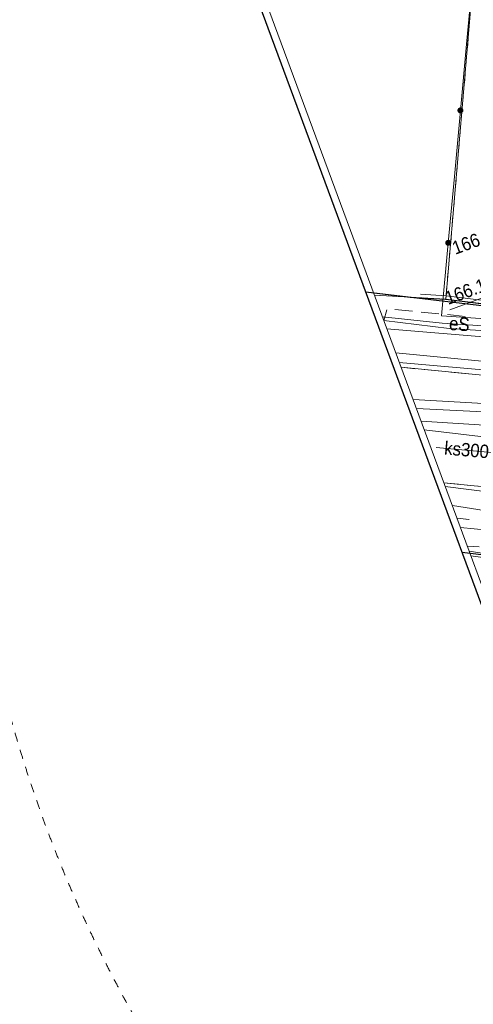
# Model space of a CAD drawing. Header units: millimetres. Extents: x -1155795 to 240441, y -422828 to 463730.
# Tile 4 of 66: x -105900 to -80306, y -51455 to 4069. Entities that reach past the tile are written whole.
import ezdxf
from ezdxf.xclip import XClip

# ---------------------------------------------------------------- set-up
doc = ezdxf.new("R2010")
doc.units = ezdxf.units.MM
doc.header["$MEASUREMENT"] = 0
doc.header["$XCLIPFRAME"] = 0
doc.linetypes.add('Dashed 1_500', pattern=[1000, 500, -500])
doc.layers.add('00 PZT MAPA', color=7, linetype='Continuous')
doc.layers.add('Sycow_7_203-punkt graniczny', color=7, linetype='Continuous')
for name, color, linetype, lineweight in [('0_Nr_pióra__27', 7, 'Continuous', 25), ('Nowe_0_Nr_pióra__27', 7, 'Continuous', 25), ('Sycow_7_218-kontur użytku gruntowego_Nr_pióra__3', 3, 'Continuous', 18), ('Sycow_7_219-działka ewidencyjna_Nr_pióra__7', 7, 'Continuous', 18), ('Sycow_7_@Wywiad_Nr_pióra__30', 30, 'Continuous', 18), ('Sycow_7_chodnik (powierzchnia)_Nr_pióra__7', 7, 'Continuous', 18), ('Sycow_7_krawężnik (linia)_Nr_pióra__7', 7, 'Continuous', 18), ('Sycow_7_ogrodzenie trwałe (linia)_Nr_pióra__7', 7, 'Continuous', 18), ('Sycow_7_Oś ulicy_Nr_pióra__5', 5, 'Continuous', 18), ('Sycow_7_przewód elektroenergetyczny (linia)-Atr1_Nr_pióra__1', 1, 'Continuous', 18), ('Sycow_7_przewód elektroenergetyczny (linia)_Nr_pióra__1', 1, 'Continuous', 18), ('Sycow_7_przewód gazowy (linia)_Nr_pióra__40', 40, 'Continuous', 18), ('Sycow_7_przewód kanalizacyjny (linia)-Atr1_Nr_pióra__34', 34, 'Continuous', 18), ('Sycow_7_przewód kanalizacyjny (linia)_Nr_pióra__34', 34, 'Continuous', 18), ('Sycow_7_przewód telekomunikacyjny (linia)_Nr_pióra__30', 30, 'Continuous', 18), ('Sycow_7_przewód wodociągowy (linia)_Nr_pióra__5', 5, 'Continuous', 18), ('Sycow_7_punkt o określonej wysokości (sieć kanalizacyjna)-Atr2_Nr_pióra__34', 34, 'Continuous', 18), ('Sycow_7_punkt o określonej wysokości (sieć kanalizacyjna)-Atr2_Nr_pióra__7', 7, 'Continuous', 18), ('Sycow_7_punkt wysokościowy sztuczny-Atr2_Nr_pióra__7', 7, 'Continuous', 18), ('Sycow_7_Warstwa 3_Nr_pióra__7', 7, 'Continuous', 18)]:
    doc.layers.add(name, color=color, linetype=linetype, lineweight=lineweight)
doc.layers.add('0_Nr_pióra__99', color=7, linetype='Continuous', lineweight=0, true_color=0xaad2ff)
doc.layers.add('Sycow_7_PZT_RT - Linia rozgraniczająca_Nr_pióra__252', color=7, linetype='Continuous', lineweight=18, true_color=0x929292)
doc.styles.add('STYL_AUTOMATYCZNY_5', font='txt', dxfattribs={"width": 0.9})
doc.linetypes.add('nieprzekraczalna linia zabudowy', pattern='A,0,[3,-2. PZT (5)1.Shx,S=39.68254,R=0,X=0,Y=0.425],-5000,0', length=5000)

# ---------------------------------------------------------------- blocks, each defined once
blk = doc.blocks.new('Rysunek_1_7', base_point=(14567, -19307))
at = {"layer": 'Sycow_7_203-punkt graniczny', "linetype": 'Continuous', "lineweight": 0, "true_color": 0x000000}
blk.add_hatch(color=178, dxfattribs=at).paths.add_polyline_path([(-81817, -11677, 1), (-81902, -11709, 1)])
at = {"layer": 'Sycow_7_218-kontur użytku gruntowego_Nr_pióra__3', "color": 3, "linetype": 'Continuous', "lineweight": 18}
for p, q in [((-80556, 3483), (-80513, 3981)), ((-80513, 3981), (-80556, 3483)), ((-80641, 2487), (-80599, 2985)), ((-80599, 2985), (-80641, 2487)), ((-80727, 1491), (-80684, 1989)), ((-80684, 1989), (-80727, 1491)), ((-80813, 494), (-80770, 992)), ((-80770, 992), (-80813, 494)), ((-80898, -502), (-80855, -4)), ((-80855, -4), (-80898, -502)), ((-80984, -1498), (-80941, -1000)), ((-80941, -1000), (-80984, -1498)), ((-81069, -2495), (-81027, -1997)), ((-81027, -1997), (-81069, -2495)), ((-81155, -3491), (-81112, -2993)), ((-81112, -2993), (-81155, -3491)), ((-81241, -4487), (-81198, -3989)), ((-81198, -3989), (-81241, -4487)), ((-81326, -5484), (-81283, -4986)), ((-81283, -4986), (-81326, -5484)), ((-81412, -6480), (-81369, -5982)), ((-81369, -5982), (-81412, -6480)), ((-81497, -7476), (-81455, -6978)), ((-81455, -6978), (-81497, -7476)), ((-81583, -8473), (-81540, -7975)), ((-81540, -7975), (-81583, -8473)), ((-81669, -9469), (-81626, -8971)), ((-81626, -8971), (-81669, -9469)), ((-81754, -10465), (-81711, -9967)), ((-81711, -9967), (-81754, -10465)), ((-81860, -11693), (-81797, -10964)), ((-81797, -10964), (-81860, -11693)), ((-85618, -11482), (-85883, -11467)), ((-85883, -11467), (-85618, -11482)), ((-84620, -11538), (-85119, -11510)), ((-85119, -11510), (-84620, -11538)), ((-83622, -11594), (-84121, -11566)), ((-84121, -11566), (-83622, -11594)), ((-82623, -11650), (-83122, -11622)), ((-83122, -11622), (-82623, -11650)), ((-81860, -11693), (-82124, -11678)), ((-82124, -11678), (-81860, -11693)), ((-81466, -11742), (-81860, -11693)), ((-81860, -11693), (-81466, -11742)), ((-80473, -11864), (-80970, -11803)), ((-80970, -11803), (-80473, -11864)), ((-80537, -25905), (-79930, -25994)), ((-79930, -25994), (-80537, -25905))]:
    blk.add_line(p, q, dxfattribs=at)
at = {"layer": 'Sycow_7_219-działka ewidencyjna_Nr_pióra__7', "color": 7, "linetype": 'Continuous', "lineweight": 18}
for p, q in [((-81860, -11693), (-79038, 21150)), ((-85883, -11467), (-81860, -11693)), ((-81860, -11693), (-65689, -13693)), ((-80537, -25905), (-75861, -26598))]:
    blk.add_line(p, q, dxfattribs=at)
at = {"layer": 'Sycow_7_@Wywiad_Nr_pióra__30', "color": 30, "linetype": 'Continuous', "lineweight": 18}
blk.add_line((-85178, -13372), (-65871, -14983), dxfattribs=at)
at = {"layer": 'Sycow_7_chodnik (powierzchnia)_Nr_pióra__7', "color": 7, "linetype": 'Continuous', "lineweight": 18}
for p, q in [((-85189, -12291), (-85357, -12888)), ((-83745, -12366), (-84740, -12268)), ((-82252, -12513), (-83247, -12415)), ((-80760, -12670), (-81755, -12563)), ((-84377, -15534), (-83574, -15613)), ((-83076, -15661), (-82081, -15758)), ((-81583, -15807), (-80588, -15904)), ((-81148, -22127), (-81968, -22041)), ((-80564, -24113), (-81224, -24049)), ((-81224, -24049), (-80548, -24114)), ((-80644, -25615), (-79982, -25655))]:
    blk.add_line(p, q, dxfattribs=at)
at = {"layer": 'Sycow_7_chodnik (powierzchnia)_Nr_pióra__7', "color": 7, "linetype": 'Continuous', "lineweight": 18, "flags": 128}
blk.add_lwpolyline([(-79655, -22271), (-80254, -22221), (-80651, -22179)], dxfattribs=at)
at = {"layer": 'Sycow_7_krawężnik (linia)_Nr_pióra__7', "color": 7, "linetype": 'Continuous', "lineweight": 18, "flags": 128}
for points in [[(-84377, -15534), (-73862, -16559), (-68826, -16933)], [(113556, -22974), (108833, -22832), (87103, -22262), (62467, -21936), (49262, -22272), (35935, -22653), (29917, -22837), (10745, -23338), (-2975, -23635), (-15947, -23939), (-24806, -24115), (-45149, -24410), (-67674, -23289), (-80254, -22221), (-81968, -22041)]]:
    blk.add_lwpolyline(points, dxfattribs=at)
at = {"layer": 'Sycow_7_ogrodzenie trwałe (linia)_Nr_pióra__7', "color": 7, "linetype": 'Continuous', "lineweight": 18}
for p, q in [((-80692, 2689), (-80349, 6423)), ((-81034, -1045), (-80692, 2689)), ((-81377, -4780), (-81034, -1045)), ((-81039, -1101), (-81039, -1101)), ((-81037, -1073), (-81037, -1073)), ((-81034, -1045), (-81034, -1045)), ((-81047, -1184), (-81047, -1184)), ((-81044, -1156), (-81044, -1156)), ((-81042, -1128), (-81042, -1128)), ((-81720, -8514), (-81377, -4780)), ((-82098, -12634), (-81720, -8514)), ((-81732, -8652), (-81732, -8652)), ((-81730, -8625), (-81730, -8625)), ((-81727, -8597), (-81727, -8597)), ((-81725, -8569), (-81725, -8569)), ((-81722, -8542), (-81722, -8542)), ((-81720, -8514), (-81720, -8514)), ((-82098, -12634), (-78713, -12855)), ((-75544, -26821), (-80442, -26162))]:
    blk.add_line(p, q, dxfattribs=at)
for centre, radius in [((-81034, -1045), 139), ((-81034, -1045), 111), ((-81034, -1045), 83.3), ((-81034, -1045), 55.6), ((-81034, -1045), 27.8), ((-81720, -8514), 139), ((-81720, -8514), 111), ((-81720, -8514), 83.3), ((-81720, -8514), 55.6), ((-81720, -8514), 27.8)]:
    blk.add_circle(centre, radius, dxfattribs=at)
at = {"layer": 'Sycow_7_Oś ulicy_Nr_pióra__5', "color": 5, "linetype": 'Continuous', "lineweight": 18, "flags": 128}
blk.add_lwpolyline([(-83070, -19065), (-77190, -19753), (-19864, -19492), (59637, -14954), (111023, -16134)], dxfattribs=at)
at = {"layer": 'Sycow_7_przewód elektroenergetyczny (linia)_Nr_pióra__1', "color": 1, "linetype": 'Continuous', "lineweight": 18, "flags": 128}
for points in [[(-85356, -12890), (-81672, -13351), (-62125, -14591), (-59177, -13051), (-51732, -13515), (-44925, -14130), (-19251, -14093), (-14162, -14416), (-4298, -13898), (-1624, -11789), (42623, -10217), (70284, -9497), (79476, -9784), (103123, -10145), (108910, -10427)], [(-85432, -12685), (-82062, -13048), (-65405, -14142), (-48917, -15416), (-40832, -15077), (-39013, -14201), (-15989, -15615), (-2798, -15358), (27076, -14854)]]:
    blk.add_lwpolyline(points, dxfattribs=at)
at = {"layer": 'Sycow_7_przewód gazowy (linia)_Nr_pióra__40', "color": 40, "linetype": 'Continuous', "lineweight": 18, "flags": 128}
for points in [[(38036, -22941), (21337, -23430), (-21333, -24972), (-30598, -25119), (-34886, -25288), (-47055, -25571), (-51064, -25168), (-50725, -17877), (-70517, -16493), (-71840, -16375), (-84481, -15255)], [(-81489, -23333), (-74473, -24441), (-65760, -24905), (-47998, -26998), (-35625, -27151), (-6779, -25513), (14559, -24191), (20451, -23054), (48781, -22183), (76948, -21906), (87474, -22199), (101858, -22887)]]:
    blk.add_lwpolyline(points, dxfattribs=at)
at = {"layer": 'Sycow_7_przewód kanalizacyjny (linia)_Nr_pióra__34', "color": 34, "linetype": 'Continuous', "lineweight": 18}
for p, q in [((-46690, -20798), (-83251, -18575)), ((-67706, -21349), (-82410, -20055)), ((-81889, -22253), (-66845, -24165))]:
    blk.add_line(p, q, dxfattribs=at)
at = {"layer": 'Sycow_7_przewód kanalizacyjny (linia)_Nr_pióra__34', "color": 34, "linetype": 'Continuous', "lineweight": 18, "flags": 128}
blk.add_lwpolyline([(-60314, -18676), (-78082, -17663), (-83703, -17354)], dxfattribs=at)
at = {"layer": 'Sycow_7_przewód telekomunikacyjny (linia)_Nr_pióra__30', "color": 30, "linetype": 'Continuous', "lineweight": 18, "flags": 128}
blk.add_lwpolyline([(-45944, -17397), (-70892, -16056), (-84681, -14713)], dxfattribs=at)
at = {"layer": 'Sycow_7_przewód wodociągowy (linia)_Nr_pióra__5', "color": 5, "linetype": 'Continuous', "lineweight": 18, "flags": 128}
for points in [[(-17422, -18427), (-33766, -19616), (-36098, -19712), (-47699, -19252), (-55031, -18863), (-66426, -18615), (-73756, -18343), (-83521, -17847)], [(56731, -21074), (56633, -21558), (53002, -21889), (48325, -21872), (31301, -21714), (29257, -22097), (21060, -23373), (13886, -24675), (-7481, -26210), (-16440, -26840), (-28419, -27778), (-36529, -28051), (-47880, -28009), (-55848, -27771), (-67336, -27130), (-74089, -25248), (-81033, -24565)]]:
    blk.add_lwpolyline(points, dxfattribs=at)
at = {"layer": 'Sycow_7_punkt o określonej wysokości (sieć kanalizacyjna)-Atr2_Nr_pióra__7', "color": 7, "linetype": 'Continuous', "lineweight": 18, "flags": 128}
blk.add_lwpolyline([(-78040, -10663), (-79289, -11434), (-81626, -12300)], dxfattribs=at)
at = {"layer": 'Sycow_7_PZT_RT - Linia rozgraniczająca_Nr_pióra__252', "color": 252, "linetype": 'Continuous', "lineweight": 18, "true_color": 0x929292, "flags": 128}
blk.add_lwpolyline([(-83292, -11412), (-81842, -11494), (-65673, -13493), (-45598, -14248), (-45486, -8787), (-19127, -10181), (29168, -10319), (29592, 8632), (56966, 9345), (57408, -5361), (103296, -5317)], dxfattribs=at)
at = {"layer": 'Sycow_7_Warstwa 3_Nr_pióra__7', "color": 7, "linetype": 'Continuous', "lineweight": 18, "flags": 128}
blk.add_lwpolyline([(27307, -64122), (35308, -85732), (124558, -52686), (67236, 102126), (-104410, 38571), (-55090, -94631)], close=True, dxfattribs=at)
blk.add_lwpolyline([(-104955, 38915), (-38217, -141329)], dxfattribs=at)
at = {"layer": 'Sycow_7_przewód elektroenergetyczny (linia)-Atr1_Nr_pióra__1', "color": 1, "linetype": 'Continuous', "lineweight": 18, "insert": (-81668, -13057), "char_height": 750, "attachment_point": 4, "rotation": 356.24, "style": 'STYL_AUTOMATYCZNY_5'}
blk.add_mtext('\\A1;{\\pql;\\fArial|b0|i0|c0|p0;\\W0.900000;eS}', dxfattribs=at)
at = {"layer": 'Sycow_7_przewód kanalizacyjny (linia)-Atr1_Nr_pióra__34', "color": 34, "linetype": 'Continuous', "lineweight": 18, "insert": (-81936, -20078), "char_height": 750, "attachment_point": 4, "rotation": 354.968, "style": 'STYL_AUTOMATYCZNY_5'}
blk.add_mtext('\\A1;{\\pql;\\fArial|b0|i0|c0|p0;\\W0.900000;ks300}', dxfattribs=at)
at = {"layer": 'Sycow_7_punkt o określonej wysokości (sieć kanalizacyjna)-Atr2_Nr_pióra__34', "color": 34, "linetype": 'Continuous', "lineweight": 18, "insert": (-81726, -12029), "char_height": 750, "attachment_point": 7, "rotation": 20.318, "style": 'STYL_AUTOMATYCZNY_5'}
blk.add_mtext('\\A1;{\\pql;\\fArial|b0|i0|c0|p0;\\W0.900000;166.10}', dxfattribs=at)
at = {"layer": 'Sycow_7_punkt wysokościowy sztuczny-Atr2_Nr_pióra__7', "color": 7, "linetype": 'Continuous', "lineweight": 18, "insert": (-81321, -9201), "char_height": 750, "attachment_point": 7, "rotation": 20.318, "style": 'STYL_AUTOMATYCZNY_5'}
blk.add_mtext('\\A1;{\\pql;\\fArial|b0|i0|c0|p0;\\W0.900000;166.11}', dxfattribs=at)

msp = doc.modelspace()

# ---------------------------------------------------------------- block references
at = {"layer": '00 PZT MAPA', "color": 7, "linetype": 'Continuous', "lineweight": 15}
ref = msp.add_blockref('Rysunek_1_7', (14567, -19307), dxfattribs=at)
XClip(ref).set_block_clipping_path([(-38444.7789564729, -141413.2871562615), (134317.2398628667, -77444.9644498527), (67578.7707096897, 102798.5088210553), (-105183.2481096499, 38830.1861146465)])

# ---------------------------------------------------------------- next in the draw order: linework, layer by layer
at = {"layer": '0_Nr_pióra__27', "color": 7, "linetype": 'nieprzekraczalna linia zabudowy', "lineweight": 25}
msp.add_line((-86369, -11285), (-65693, -13688), dxfattribs=at)
at = {"layer": '0_Nr_pióra__27', "color": 7, "linetype": 'Continuous', "lineweight": 25}
msp.add_lwpolyline([(-104959, 38920), (67575, 102803), (134314, -77440), (-38220, -141324)], close=True, dxfattribs=at)
at = {"layer": '0_Nr_pióra__99', "color": 141, "linetype": 'Dashed 1_500', "lineweight": 0, "true_color": 0xaad2ff}
for centre, radius in [((-56052, -28118), 150000), ((-34105, -15278), 75000)]:
    msp.add_circle(centre, radius, dxfattribs=at)
at = {"layer": 'Nowe_0_Nr_pióra__27', "color": 7, "linetype": 'Continuous', "lineweight": 25}
for points in [[(-86369, -11285), (-83875, -11575), (-81863, -11688), (-65693, -13688), (-45406, -14451), (-45112, 19654), (-44862, 58892)], [(100773, -24050), (60825, -22921), (40470, -23847), (20346, -25252), (-129, -26520), (-19833, -27759), (-23831, -27992), (-39690, -28867), (-57700, -28824), (-75865, -26593), (-80932, -25970)]]:
    msp.add_lwpolyline(points, dxfattribs=at)

doc.saveas('drawing.dxf')
